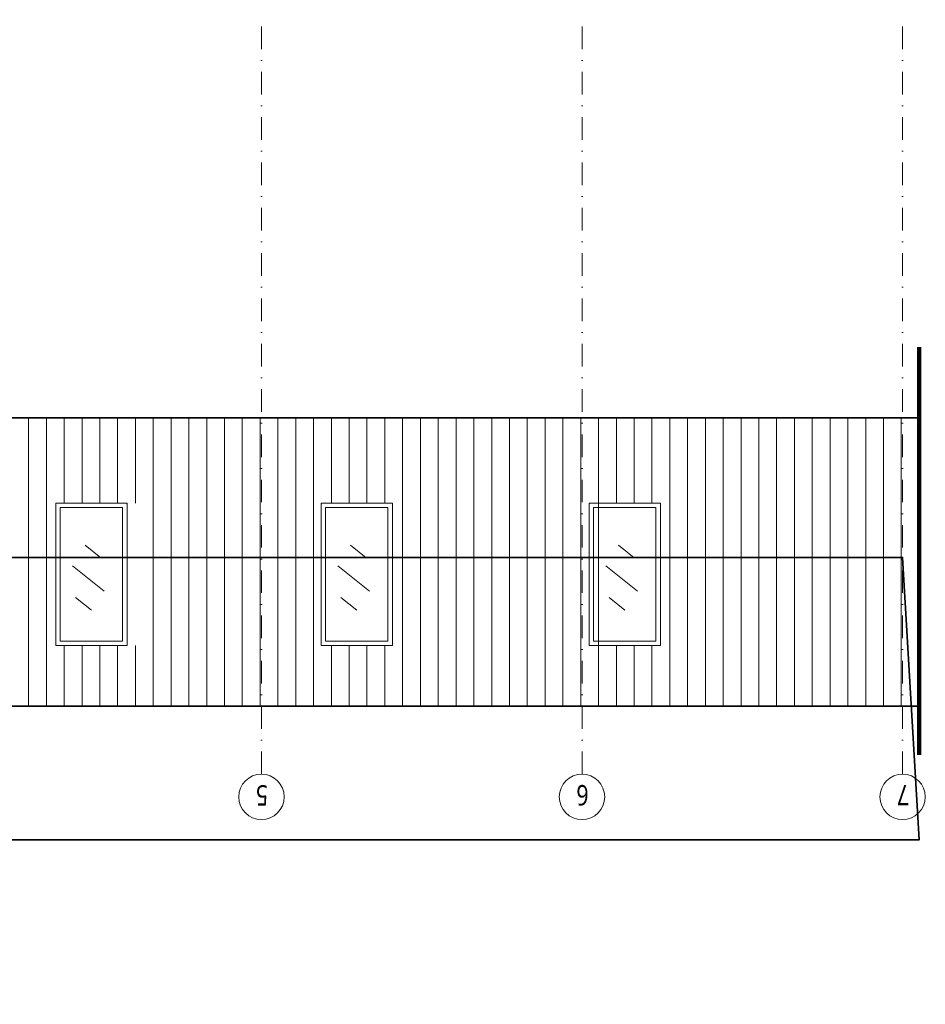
# Model space of a CAD drawing. Header units: inches. Extents: x 0 to 111471, y -105323 to 11070.
# Tile 209 of 256: x 44090 to 45107, y -24458 to -23352. Entities that reach past the tile are written whole.
import ezdxf
from ezdxf.enums import TextEntityAlignment as Align

# ---------------------------------------------------------------- set-up
doc = ezdxf.new("R2010")
doc.units = ezdxf.units.IN
doc.header["$MEASUREMENT"] = 0
doc.linetypes.add('DASHDOTX2', pattern=[50.8, 25.4, -12.7, 0, -12.7])
for name, color, linetype, lineweight in [('888 drzwi i okna', 4, 'Continuous', 0), ('888 elementy do usunięcia', 6, 'Continuous', 35), ('888 osie', 5, 'DASHDOTX2', 13), ('888 sciany istniejące', 2, 'Continuous', 35), ('888 widok', 8, 'Continuous', 0)]:
    doc.layers.add(name, color=color, linetype=linetype, lineweight=lineweight)
doc.styles.get("Standard").update_dxf_attribs({"font": 'arial.ttf'})
doc.styles.add('TS 100_ILIARD OSIE', font='trebuc.ttf', dxfattribs={"width": 0.8, "height": 23})

# ---------------------------------------------------------------- blocks, each defined once
blk = doc.blocks.new('oznaczenie osi')
at = {"linetype": 'ByBlock'}
blk.add_circle((0, 0), 17, dxfattribs=at)
at = {"oblique": 5, "width": 0.85}
blk.add_attdef('NR', text='', height=15, dxfattribs=at).set_placement((0.01, -7.01), align=Align.CENTER)

msp = doc.modelspace()

# ---------------------------------------------------------------- linework, layer by layer
at = {"layer": '888 drzwi i okna', "ltscale": 0.01}
for points in [[(44130.275, -23894.645), (44210.275, -23894.645), (44210.275, -24054.645), (44130.275, -24054.645)], [(44135.275, -23899.645), (44205.275, -23899.645), (44205.275, -24049.645), (44135.275, -24049.645)], [(44428.275, -23894.645), (44508.275, -23894.645), (44508.275, -24054.645), (44428.275, -24054.645)], [(44433.275, -23899.645), (44503.275, -23899.645), (44503.275, -24049.645), (44433.275, -24049.645)], [(44729.275, -23894.644), (44809.275, -23894.644), (44809.275, -24054.644), (44729.275, -24054.644)], [(44734.275, -23899.644), (44804.275, -23899.644), (44804.275, -24049.644), (44734.275, -24049.644)]]:
    msp.add_lwpolyline(points, close=True, dxfattribs=at)
at = {"layer": '888 elementy do usunięcia', "ltscale": 0.01}
msp.add_lwpolyline([(42834.264, -23955.774), (42828.025, -23985.774), (42828.025, -23985.774), (42828.025, -23985.774), (42804.792, -24095.643), (42762.1, -24298.164), (42762.1, -24298.164), (42755.993, -24327.536), (42984.438, -24375.053), (42990.357, -24346.59), (43017.349, -24354.319), (43011.851, -24380.754), (43381.34, -24457.59), (43419.776, -24272.775), (45099.866, -24272.775), (45081.176, -23955.517), (43051.295, -23955.774), (42834.264, -23955.774)], dxfattribs=at)
at = {"layer": '888 osie'}
for points in [[(44361.223, -24199.102), (44361.223, -23351.537)], [(44721.223, -24199.102), (44721.223, -23351.537)], [(45081.223, -24199.102), (45081.223, -23351.537)]]:
    msp.add_lwpolyline(points, dxfattribs=at)
at = {"layer": '888 osie', "const_width": 5}
msp.add_lwpolyline([(45099.866, -24177.559), (45099.866, -23719.331)], dxfattribs=at)
at = {"layer": '888 sciany istniejące', "ltscale": 0.01}
for points in [[(45099.866, -23798.644), (43573.665, -23798.644), (43573.665, -23758.644), (42836.223, -23758.644)], [(45099.866, -24122.644), (42836.223, -24122.644)]]:
    msp.add_lwpolyline(points, dxfattribs=at)
at = {"layer": '888 widok', "ltscale": 0.01}
for points in [[(44099.776, -24122.644), (44099.776, -23798.644)], [(44119.776, -24122.644), (44119.776, -23798.644)], [(44139.776, -23894.645), (44139.776, -23798.644)], [(44159.776, -23894.645), (44159.776, -23798.644)], [(44179.776, -23894.645), (44179.776, -23798.644)], [(44199.776, -23894.645), (44199.776, -23798.644)], [(44219.776, -23894.645), (44219.776, -23798.644)], [(44239.776, -24122.644), (44239.776, -23798.644)], [(44259.776, -24122.644), (44259.776, -23798.644)], [(44279.776, -24122.644), (44279.776, -23798.644)], [(44299.776, -24122.644), (44299.776, -23798.644)], [(44319.776, -24122.644), (44319.776, -23798.644)], [(44339.776, -24122.644), (44339.776, -23798.644)], [(44359.776, -24122.644), (44359.776, -23798.644)], [(44379.776, -24122.644), (44379.776, -23798.644)], [(44399.776, -24122.644), (44399.776, -23798.644)], [(44419.776, -24122.644), (44419.776, -23798.644)], [(44439.776, -23894.645), (44439.776, -23798.644)], [(44459.776, -23894.645), (44459.776, -23798.644)], [(44479.776, -23894.645), (44479.776, -23798.644)], [(44499.776, -23894.645), (44499.776, -23798.644)], [(44519.776, -24122.644), (44519.776, -23798.644)], [(44539.776, -24122.644), (44539.776, -23798.644)], [(44559.776, -24122.644), (44559.776, -23798.644)], [(44579.776, -24122.644), (44579.776, -23798.644)], [(44599.776, -24122.644), (44599.776, -23798.644)], [(44619.776, -24122.644), (44619.776, -23798.644)], [(44639.776, -24122.644), (44639.776, -23798.644)], [(44659.776, -24122.644), (44659.776, -23798.644)], [(44679.776, -24122.644), (44679.776, -23798.644)], [(44699.776, -24122.644), (44699.776, -23798.644)], [(44719.776, -24122.644), (44719.776, -23798.644)], [(44739.776, -24122.644), (44739.776, -23798.644)], [(44759.776, -23894.644), (44759.776, -23798.644)], [(44779.776, -23894.644), (44779.776, -23798.644)], [(44799.776, -23894.644), (44799.776, -23798.644)], [(44819.776, -24122.644), (44819.776, -23798.644)], [(44839.776, -24122.644), (44839.776, -23798.644)], [(44859.776, -24122.644), (44859.776, -23798.644)], [(44879.776, -24122.644), (44879.776, -23798.644)], [(44899.776, -24122.644), (44899.776, -23798.644)], [(44919.776, -24122.644), (44919.776, -23798.644)], [(44939.776, -24122.644), (44939.776, -23798.644)], [(44959.776, -24122.644), (44959.776, -23798.644)], [(44979.776, -24122.644), (44979.776, -23798.644)], [(44999.776, -24122.644), (44999.776, -23798.644)], [(45019.776, -24122.644), (45019.776, -23798.644)], [(45039.776, -24122.644), (45039.776, -23798.644)], [(45059.776, -24122.644), (45059.776, -23798.644)], [(45079.776, -24122.644), (45079.776, -23798.644)], [(44180.923, -23956.046), (44163.137, -23941.856)], [(44478.923, -23956.046), (44461.137, -23941.856)], [(44779.923, -23956.046), (44762.137, -23941.856)], [(44184.582, -23993.396), (44149.01, -23965.016)], [(44482.582, -23993.396), (44447.01, -23965.015)], [(44783.582, -23993.395), (44748.01, -23965.015)], [(44170.325, -24014.768), (44152.539, -24000.578)], [(44468.325, -24014.767), (44450.539, -24000.577)], [(44769.325, -24014.767), (44751.539, -24000.577)], [(44139.776, -24122.644), (44139.776, -24054.645)], [(44159.776, -24122.644), (44159.776, -24054.645)], [(44179.776, -24122.644), (44179.776, -24054.645)], [(44199.776, -24122.644), (44199.776, -24054.645)], [(44219.776, -24122.644), (44219.776, -24054.645)], [(44439.776, -24122.644), (44439.776, -24054.645)], [(44459.776, -24122.644), (44459.776, -24054.645)], [(44479.776, -24122.644), (44479.776, -24054.645)], [(44499.776, -24122.644), (44499.776, -24054.645)], [(44759.776, -24122.644), (44759.776, -24054.644)], [(44779.776, -24122.644), (44779.776, -24054.644)], [(44799.776, -24122.644), (44799.776, -24054.644)]]:
    msp.add_lwpolyline(points, dxfattribs=at)

# ---------------------------------------------------------------- block references
at = {"layer": '888 osie', "linetype": 'ByBlock'}
ref = msp.add_blockref('oznaczenie osi', (44361.223, -24224.602), dxfattribs=dict(at, xscale=1.5, yscale=1.5, zscale=1.5, rotation=270.0000000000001))
ref.add_attrib('NR', '5', dxfattribs={"layer": '0', "height": 23, "rotation": 180, "style": 'TS 100_ILIARD OSIE', "width": 0.8}).set_placement((44361.819, -24204.57), align=Align.BOTTOM_CENTER)
ref = msp.add_blockref('oznaczenie osi', (44721.223, -24224.602), dxfattribs=dict(at, xscale=1.5, yscale=1.5, zscale=1.5, rotation=270.0000000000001))
ref.add_attrib('NR', '6', dxfattribs={"layer": '0', "height": 23, "rotation": 180, "style": 'TS 100_ILIARD OSIE', "width": 0.8}).set_placement((44721.819, -24204.338), align=Align.BOTTOM_CENTER)
ref = msp.add_blockref('oznaczenie osi', (45081.223, -24224.602), dxfattribs=dict(at, xscale=1.5, yscale=1.5, zscale=1.5, rotation=270.0000000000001))
ref.add_attrib('NR', '7', dxfattribs={"layer": '0', "height": 23, "rotation": 180, "style": 'TS 100_ILIARD OSIE', "width": 0.8}).set_placement((45081.819, -24204.26), align=Align.BOTTOM_CENTER)

doc.saveas('drawing.dxf')
